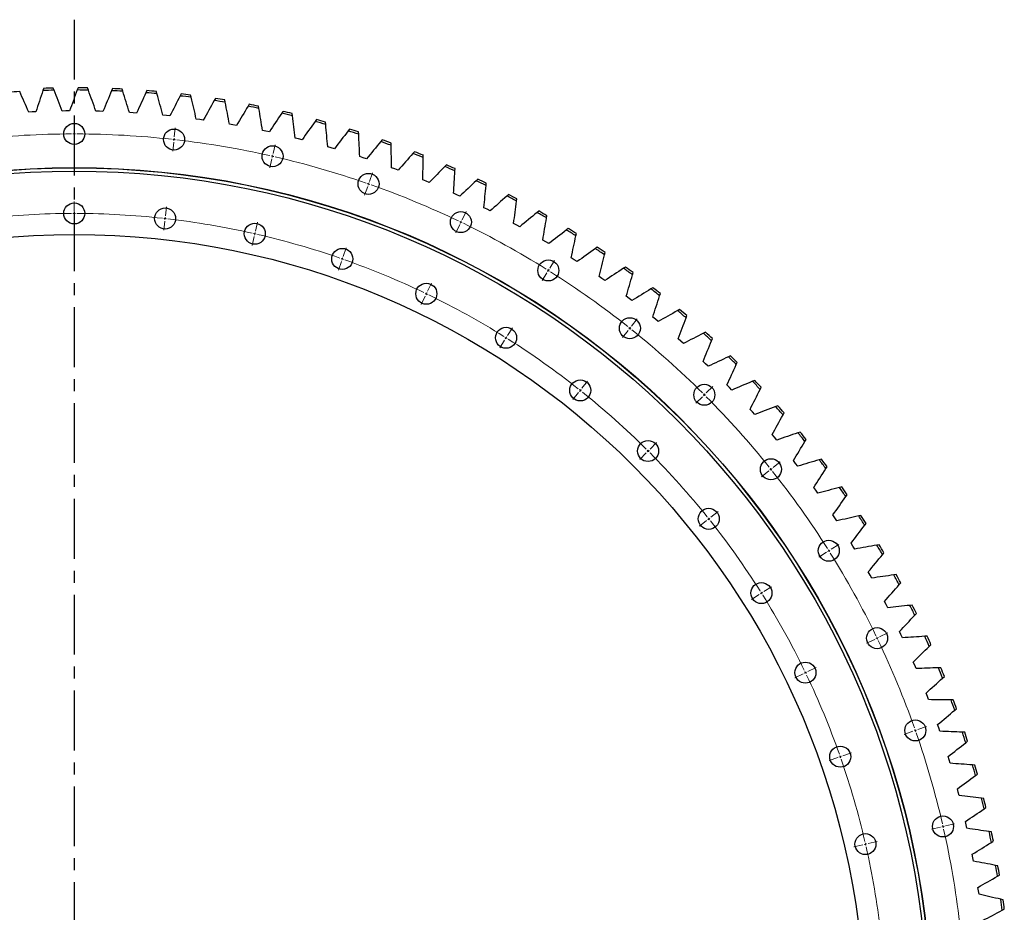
# Model space of a CAD drawing. Header units: millimetres. Extents: x -971 to 15698, y 49176 to 61759.
# Tile 5 of 18: x 2920 to 4746, y 52537 to 54193. Entities that reach past the tile are written whole.
import ezdxf

# ---------------------------------------------------------------- set-up
doc = ezdxf.new("R2010")
doc.units = ezdxf.units.MM
doc.header["$LTSCALE"] = 50
doc.linetypes.add('CENTER', pattern=[10.16, 6.35, -1.27, 1.27, -1.27])

msp = doc.modelspace()

# ---------------------------------------------------------------- linework, layer by layer
at = {"linetype": 'CENTER', "ltscale": 0.35}
msp.add_line((3021.2, 54193.4), (3021.2, 50464.6), dxfattribs=at)
at = {"color": 7, "linetype": 'Continuous', "lineweight": 25}
for p, q in [((2964.5, 54066.1), (2963.1, 54062)), ((2983.6, 54062.6), (2982, 54066.6)), ((3028.3, 54067), (3026.8, 54063)), ((3047.3, 54062.8), (3045.9, 54066.8)), ((3092.2, 54065.6), (3090.5, 54061.6)), ((3111, 54060.7), (3109.7, 54064.8)), ((3155.9, 54061.8), (3154.1, 54057.9)), ((3174.6, 54056.2), (3173.4, 54060.3)), ((3219.5, 54055.7), (3217.5, 54051.9)), ((3237.9, 54049.4), (3236.9, 54053.6)), ((3282.8, 54047.2), (3280.7, 54043.5)), ((3301, 54040.3), (3300.1, 54044.5)), ((3345.7, 54036.4), (3343.5, 54032.8)), ((3363.6, 54028.9), (3363, 54033.1)), ((2943.3, 54022.4), (2936.8, 54022.1)), ((2949.9, 54022.7), (2943.3, 54022.4)), ((3005.6, 54024.1), (2999, 54024)), ((3012.1, 54024.2), (3005.6, 54024.1)), ((3067.9, 54023.6), (3061.3, 54023.7)), ((3074.4, 54023.3), (3067.9, 54023.6)), ((3130.1, 54020.7), (3123.6, 54021.1)), ((3136.6, 54020.2), (3130.1, 54020.7)), ((3192.2, 54015.6), (3185.6, 54016.2)), ((3198.7, 54014.9), (3192.2, 54015.6)), ((3408.2, 54023.4), (3405.9, 54019.8)), ((3425.9, 54015.1), (3425.3, 54019.4)), ((3254, 54008.1), (3247.5, 54009)), ((3260.5, 54007.2), (3254, 54008.1)), ((3315.5, 53998.5), (3309.1, 53999.5)), ((3321.9, 53997.3), (3315.5, 53998.5)), ((3470.2, 54008), (3467.7, 54004.5)), ((3487.5, 53999.1), (3487.1, 54003.4)), ((3376.6, 53986.5), (3370.2, 53987.8)), ((3383, 53985.1), (3376.6, 53986.5)), ((3531.6, 53990.4), (3529, 53987)), ((3548.6, 53980.9), (3548.3, 53985.1)), ((3437.3, 53972.3), (3431, 53973.9)), ((3443.6, 53970.7), (3437.3, 53972.3)), ((3497.4, 53955.9), (3491.1, 53957.7)), ((3592.3, 53970.5), (3589.5, 53967.2)), ((3608.9, 53960.4), (3608.8, 53964.6)), ((3503.6, 53954.1), (3497.4, 53955.9)), ((3556.8, 53937.3), (3550.6, 53939.4)), ((3652.2, 53948.4), (3649.3, 53945.2)), ((3668.4, 53937.7), (3668.5, 53942)), ((3563, 53935.2), (3556.8, 53937.3)), ((3711.3, 53924.1), (3708.3, 53921.1)), ((3615.6, 53916.6), (3609.4, 53918.8)), ((3621.7, 53914.2), (3615.6, 53916.6)), ((3727.1, 53912.8), (3727.3, 53917.1)), ((3673.5, 53893.7), (3667.4, 53896.1)), ((3679.5, 53891.1), (3673.5, 53893.7)), ((3769.4, 53897.7), (3766.3, 53894.7)), ((3784.8, 53885.8), (3785.2, 53890.1)), ((3730.5, 53868.7), (3724.6, 53871.4)), ((3736.4, 53865.9), (3730.5, 53868.7)), ((3826.5, 53869.2), (3823.3, 53866.3)), ((3841.5, 53856.7), (3842, 53860.9)), ((3786.6, 53841.6), (3780.7, 53844.5)), ((3792.4, 53838.6), (3786.6, 53841.6)), ((3882.5, 53838.5), (3879.3, 53835.8)), ((3897, 53825.5), (3897.7, 53829.8)), ((3841.6, 53812.4), (3835.9, 53815.5)), ((3847.3, 53809.2), (3841.6, 53812.4)), ((3937.4, 53805.9), (3934, 53803.3)), ((3951.4, 53792.4), (3952.3, 53796.5)), ((3895.6, 53781.3), (3890, 53784.6)), ((3901.2, 53777.9), (3895.6, 53781.3)), ((3991, 53771.2), (3987.6, 53768.7)), ((4004.5, 53757.2), (4005.6, 53761.3)), ((3948.3, 53748.2), (3942.8, 53751.7)), ((3953.8, 53744.6), (3948.3, 53748.2)), ((4043.4, 53734.6), (4039.8, 53732.3)), ((4056.3, 53720.1), (4057.5, 53724.2)), ((3999.8, 53713.2), (3994.5, 53716.9)), ((4005.2, 53709.3), (3999.8, 53713.2)), ((4094.3, 53696.1), (4090.7, 53693.9)), ((4106.7, 53681.1), (4108.1, 53685.2)), ((4050, 53676.3), (4044.8, 53680.2)), ((4055.2, 53672.3), (4050, 53676.3)), ((4143.8, 53655.8), (4140.1, 53653.7)), ((4098.8, 53637.6), (4093.8, 53641.7)), ((4103.8, 53633.4), (4098.8, 53637.6)), ((4155.7, 53640.4), (4157.2, 53644.4)), ((4191.8, 53613.6), (4188, 53611.7)), ((4146.2, 53597.1), (4141.3, 53601.4)), ((4151, 53592.7), (4146.2, 53597.1)), ((4203.1, 53597.8), (4204.7, 53601.7)), ((4192, 53554.9), (4187.2, 53559.4)), ((4196.7, 53550.4), (4192, 53554.9)), ((4238.2, 53569.8), (4234.3, 53568)), ((4248.9, 53553.5), (4250.7, 53557.4)), ((4283, 53524.2), (4279, 53522.6)), ((4236.2, 53511.1), (4231.6, 53515.7)), ((4240.8, 53506.4), (4236.2, 53511.1)), ((4293.1, 53507.6), (4295, 53511.4)), ((4278.8, 53465.6), (4274.4, 53470.5)), ((4283.2, 53460.8), (4278.8, 53465.6)), ((4326, 53477.1), (4322, 53475.5)), ((4335.5, 53460.1), (4337.5, 53463.8)), ((4367.3, 53428.3), (4363.3, 53427)), ((4319.7, 53418.7), (4315.5, 53423.6)), ((4323.9, 53413.6), (4319.7, 53418.7)), ((4376.2, 53411), (4378.3, 53414.7)), ((4358.9, 53370.2), (4354.8, 53375.4)), ((4406.8, 53378.2), (4402.7, 53376.9)), ((4362.9, 53365), (4358.9, 53370.2)), ((4415, 53360.5), (4417.3, 53364.1)), ((4396.2, 53320.4), (4392.4, 53325.7)), ((4400, 53315.1), (4396.2, 53320.4)), ((4444.4, 53326.5), (4440.2, 53325.5)), ((4451.9, 53308.6), (4454.4, 53312.1)), ((4431.7, 53269.2), (4428.1, 53274.6)), ((4435.3, 53263.7), (4431.7, 53269.2)), ((4480.1, 53273.6), (4475.9, 53272.7)), ((4487, 53255.4), (4489.5, 53258.8)), ((4465.3, 53216.7), (4461.9, 53222.3)), ((4468.7, 53211.1), (4465.3, 53216.7)), ((4513.8, 53219.4), (4509.6, 53218.6)), ((4520, 53200.9), (4522.7, 53204.2)), ((4497, 53163.1), (4493.7, 53168.8)), ((4500.1, 53157.4), (4497, 53163.1)), ((4545.5, 53163.9), (4541.3, 53163.3)), ((4551, 53145.3), (4553.8, 53148.5)), ((4526.6, 53108.3), (4523.6, 53114.1)), ((4529.6, 53102.5), (4526.6, 53108.3)), ((4575.1, 53107.4), (4570.9, 53106.9)), ((4580, 53088.5), (4582.9, 53091.6)), ((4554.2, 53052.5), (4551.4, 53058.4)), ((4557, 53046.6), (4554.2, 53052.5)), ((4602.7, 53049.7), (4598.4, 53049.5)), ((4606.8, 53030.7), (4609.9, 53033.7)), ((4579.8, 52995.7), (4577.1, 53001.7)), ((4582.3, 52989.7), (4579.8, 52995.7)), ((4628.1, 52991.2), (4623.8, 52991)), ((4631.5, 52972), (4634.7, 52974.9)), ((4603.2, 52938), (4600.8, 52944.1)), ((4605.5, 52931.9), (4603.2, 52938)), ((4651.3, 52931.7), (4647, 52931.7)), ((4654.1, 52912.4), (4657.3, 52915.2)), ((4624.5, 52879.4), (4622.3, 52885.6)), ((4626.6, 52873.2), (4624.5, 52879.4)), ((4672.4, 52871.4), (4668.1, 52871.6)), ((4674.4, 52852), (4677.7, 52854.7)), ((4643.6, 52820.2), (4641.7, 52826.4)), ((4645.5, 52813.9), (4643.6, 52820.2)), ((4691.2, 52810.4), (4686.9, 52810.7)), ((4692.5, 52791), (4695.9, 52793.5)), ((4660.6, 52760.2), (4658.9, 52766.5)), ((4662.2, 52753.9), (4660.6, 52760.2)), ((4707.7, 52748.7), (4703.5, 52749.2)), ((4708.3, 52729.3), (4711.9, 52731.6)), ((4675.3, 52699.7), (4673.8, 52706.1)), ((4676.7, 52693.3), (4675.3, 52699.7)), ((4722, 52686.5), (4717.8, 52687.1)), ((4721.9, 52667), (4725.5, 52669.3)), ((4687.8, 52638.7), (4686.6, 52645.1)), ((4689, 52632.3), (4687.8, 52638.7)), ((4734, 52623.7), (4729.8, 52624.5)), ((4733.2, 52604.3), (4736.9, 52606.4)), ((4698.1, 52577.3), (4697.1, 52583.7)), ((4699, 52570.8), (4698.1, 52577.3)), ((4743.7, 52560.6), (4739.5, 52561.6)), ((4742.1, 52541.2), (4745.9, 52543.2))]:
    msp.add_line(p, q, dxfattribs=at)
at = {"color": 0, "linetype": 'Continuous', "lineweight": 18}
for p, q in [((3021.2, 53986.5), (3021.2, 54003.5)), ((3206.7, 53976.1), (3208.6, 53993)), ((3021.2, 53981.5), (3021.2, 53984)), ((3021.2, 53981.5), (3021.2, 53979)), ((3021.2, 53976.5), (3021.2, 53959.5)), ((3205.6, 53966.2), (3203.7, 53949.3)), ((3206.2, 53971.1), (3205.9, 53968.6)), ((3206.2, 53971.1), (3206.5, 53973.6)), ((3390, 53945), (3393.8, 53961.5)), ((3388.9, 53940.1), (3388.3, 53937.6)), ((3388.9, 53940.1), (3389.4, 53942.5)), ((3387.8, 53935.2), (3384, 53918.6)), ((3568.6, 53893.5), (3574.2, 53909.5)), ((3565.3, 53884.1), (3559.7, 53868)), ((3566.9, 53888.8), (3566.1, 53886.4)), ((3566.9, 53888.8), (3567.8, 53891.1)), ((3021.2, 53839), (3021.2, 53856)), ((3021.2, 53834), (3021.2, 53836.5)), ((3021.2, 53834), (3021.2, 53831.5)), ((3021.2, 53829), (3021.2, 53812)), ((3190.2, 53829.5), (3192.1, 53846.4)), ((3740.3, 53822.4), (3747.7, 53837.7)), ((3189.1, 53819.6), (3187.2, 53802.7)), ((3189.7, 53824.6), (3189.4, 53822.1)), ((3189.7, 53824.6), (3189.9, 53827)), ((3357.2, 53801.2), (3360.9, 53817.7)), ((3736, 53813.4), (3728.6, 53798)), ((3738.1, 53817.9), (3737.1, 53815.6)), ((3738.1, 53817.9), (3739.2, 53820.1)), ((3356, 53796.3), (3355.5, 53793.8)), ((3356, 53796.3), (3356.6, 53798.7)), ((3354.9, 53791.4), (3351.2, 53774.8)), ((3519.9, 53754.3), (3525.5, 53770.3)), ((3516.6, 53744.8), (3511, 53728.8)), ((3518.2, 53749.6), (3517.4, 53747.2)), ((3518.2, 53749.6), (3519, 53751.9)), ((3903, 53732.5), (3912, 53746.9)), ((3897.7, 53724), (3888.6, 53709.6)), ((3900.3, 53728.2), (3899, 53726.1)), ((3900.3, 53728.2), (3901.7, 53730.3)), ((3676.3, 53689.5), (3683.7, 53704.8)), ((3674.1, 53685), (3673.1, 53682.7)), ((3674.1, 53685), (3675.2, 53687.2)), ((3672, 53680.5), (3664.6, 53665.2)), ((4054.6, 53624.9), (4065.2, 53638.2)), ((3824.5, 53607.6), (3833.6, 53622)), ((4048.4, 53617.1), (4037.8, 53603.8)), ((4051.5, 53621), (4049.9, 53619)), ((4051.5, 53621), (4053, 53622.9)), ((3819.2, 53599.1), (3810.2, 53584.7)), ((3821.9, 53603.3), (3820.5, 53601.2)), ((3821.9, 53603.3), (3823.2, 53605.5)), ((3962.6, 53509.6), (3973.2, 53522.9)), ((3956.4, 53501.8), (3945.8, 53488.5)), ((3959.5, 53505.7), (3957.9, 53503.7)), ((3959.5, 53505.7), (3961.1, 53507.6)), ((4193.2, 53501), (4205.2, 53513.1)), ((4186.1, 53494), (4174.1, 53482)), ((4189.6, 53497.5), (4187.9, 53495.7)), ((4189.6, 53497.5), (4191.4, 53499.3)), ((4088.9, 53396.7), (4100.9, 53408.8)), ((4085.3, 53393.2), (4083.6, 53391.4)), ((4085.3, 53393.2), (4087.1, 53395)), ((4081.8, 53389.7), (4069.8, 53377.7)), ((4317, 53362.4), (4330.3, 53373)), ((4309.2, 53356.2), (4295.9, 53345.6)), ((4313.1, 53359.3), (4311.2, 53357.8)), ((4313.1, 53359.3), (4315.1, 53360.9)), ((4201.7, 53270.5), (4215, 53281.1)), ((4193.9, 53264.3), (4180.6, 53253.7)), ((4197.8, 53267.4), (4195.9, 53265.8)), ((4197.8, 53267.4), (4199.8, 53268.9)), ((4420.4, 53208.2), (4418.2, 53206.9)), ((4420.4, 53208.2), (4422.5, 53209.5)), ((4424.6, 53210.9), (4439, 53219.9)), ((4416.1, 53205.5), (4401.7, 53196.5)), ((4299.7, 53132.4), (4314.1, 53141.4)), ((4291.2, 53127.1), (4276.8, 53118)), ((4295.5, 53129.7), (4293.4, 53128.4)), ((4295.5, 53129.7), (4297.6, 53131.1)), ((4505.5, 53043.8), (4490.2, 53036.5)), ((4510, 53046), (4507.8, 53044.9)), ((4510, 53046), (4512.3, 53047.1)), ((4514.5, 53048.2), (4529.8, 53055.6)), ((4381.6, 52984.2), (4396.9, 52991.6)), ((4372.6, 52979.8), (4357.3, 52972.5)), ((4377.1, 52982), (4374.9, 52980.9)), ((4377.1, 52982), (4379.4, 52983.1)), ((4585.6, 52876.5), (4601.7, 52882.1)), ((4576.2, 52873.2), (4560.2, 52867.5)), ((4580.9, 52874.8), (4578.6, 52874)), ((4580.9, 52874.8), (4583.3, 52875.6)), ((4437, 52824.4), (4420.9, 52818.8)), ((4441.7, 52826.1), (4439.3, 52825.3)), ((4441.7, 52826.1), (4444.1, 52826.9)), ((4446.4, 52827.7), (4462.5, 52833.4)), ((4632.2, 52696.7), (4629.8, 52696.2)), ((4632.2, 52696.7), (4634.7, 52697.3)), ((4637.1, 52697.8), (4653.7, 52701.6)), ((4627.3, 52695.6), (4610.8, 52691.8)), ((4483.5, 52662.8), (4467, 52659)), ((4488.4, 52663.9), (4486, 52663.4)), ((4488.4, 52663.9), (4490.9, 52664.5)), ((4493.3, 52665), (4509.9, 52668.8))]:
    msp.add_line(p, q, dxfattribs=at)
at = {"color": 7, "linetype": 'Continuous', "lineweight": 25}
for centre, radius in [((3021.2, 53981.5), 19.5), ((3206.2, 53971.1), 19.5), ((3388.9, 53940.1), 19.5), ((3021.2, 52329), 1590), ((3021.2, 52329), 1589.5), ((3021.2, 52329), 1583.5), ((3566.9, 53888.8), 19.5), ((3021.2, 53834), 19.5), ((3189.7, 53824.6), 19.5), ((3738.1, 53817.9), 19.5), ((3356, 53796.3), 19.5), ((3021.2, 52329), 1466), ((3518.2, 53749.6), 19.5), ((3900.3, 53728.2), 19.5), ((3674.1, 53685), 19.5), ((4051.5, 53621), 19.5), ((3821.9, 53603.3), 19.5), ((3959.5, 53505.7), 19.5), ((4189.6, 53497.5), 19.5), ((4085.3, 53393.2), 19.5), ((4313.1, 53359.3), 19.5), ((4197.8, 53267.4), 19.5), ((4420.4, 53208.2), 19.5), ((4295.5, 53129.7), 19.5), ((4510, 53046), 19.5), ((4377.1, 52982), 19.5), ((4580.9, 52874.8), 19.5), ((4441.7, 52826.1), 19.5), ((4632.2, 52696.7), 19.5), ((4488.4, 52663.9), 19.5)]:
    msp.add_circle(centre, radius, dxfattribs=at)
for radius, start, end in [(1738, 91.2896, 91.8683), (1738, 89.1844, 89.763), (1734, 93.3453, 94.0232), (1734, 91.24, 91.9179), (1734, 89.1347, 89.8126), (1734, 87.0295, 87.7074), (1738, 87.0791, 87.6577), (1734, 84.9242, 85.6021), (1738, 84.9738, 85.5525), (1734, 82.8189, 83.4969), (1738, 82.8686, 83.4472), (1734, 80.7137, 81.3916), (1738, 80.7633, 81.3419), (1734, 78.6084, 79.2863), (1738, 78.6581, 79.2367), (1734, 76.5031, 77.1811), (1738, 76.5528, 77.1314), (1734, 74.3979, 75.0758), (1738, 74.4475, 75.0262), (1734, 72.2926, 72.9705), (1738, 72.3423, 72.9209), (1734, 70.1874, 70.8653), (1738, 70.237, 70.8156), (1734, 68.0821, 68.76), (1738, 68.1317, 68.7104), (1734, 65.9768, 66.6547), (1738, 66.0265, 66.6051), (1734, 63.8716, 64.5495), (1738, 63.9212, 64.4998), (1734, 61.7663, 62.4442), (1738, 61.8159, 62.3946), (1734, 59.661, 60.339), (1738, 59.7107, 60.2893), (1734, 57.5558, 58.2337), (1738, 57.6054, 58.1841), (1734, 55.4505, 56.1284), (1738, 55.5002, 56.0788), (1734, 53.3453, 54.0232), (1738, 53.3949, 53.9735), (1734, 51.24, 51.9179), (1738, 51.2896, 51.8683), (1734, 49.1347, 49.8126), (1738, 49.1844, 49.763), (1734, 47.0295, 47.7074), (1738, 47.0791, 47.6577), (1734, 44.9242, 45.6021), (1738, 44.9738, 45.5525), (1734, 42.8189, 43.4969), (1738, 42.8686, 43.4472), (1734, 40.7137, 41.3916), (1738, 40.7633, 41.3419), (1734, 38.6084, 39.2863), (1738, 38.6581, 39.2367), (1734, 36.5031, 37.1811), (1738, 36.5528, 37.1314), (1734, 34.3979, 35.0758), (1738, 34.4475, 35.0262), (1734, 32.2926, 32.9705), (1738, 32.3423, 32.9209), (1734, 30.1874, 30.8653), (1738, 30.237, 30.8156), (1734, 28.0821, 28.76), (1738, 28.1317, 28.7104), (1734, 25.9768, 26.6547), (1738, 26.0265, 26.6051), (1734, 23.8716, 24.5495), (1738, 23.9212, 24.4998), (1734, 21.7663, 22.4442), (1738, 21.8159, 22.3946), (1734, 19.661, 20.339), (1738, 19.7107, 20.2893), (1734, 17.5558, 18.2337), (1738, 17.6054, 18.1841), (1734, 15.4505, 16.1284), (1738, 15.5002, 16.0788), (1734, 13.3453, 14.0232), (1738, 13.3949, 13.9735), (1734, 11.24, 11.9179), (1738, 11.2896, 11.8683), (1734, 9.1347, 9.8126), (1738, 9.1844, 9.763), (1734, 7.0295, 7.7074), (1738, 7.0791, 7.6577)]:
    msp.add_arc((3021.2, 52329), radius, start, end, dxfattribs=at)
at = {"color": 0, "linetype": 'Continuous', "lineweight": 18}
for radius, start, end in [(1652.5, 90.1734, 96.2552), (1652.5, 90, 90.0867), (1652.5, 89.9133, 90), (1652.5, 83.7448, 89.8266), (1652.5, 83.5714, 83.6581), (1652.5, 83.4847, 83.5714), (1652.5, 77.3162, 83.3981), (1652.5, 77.1429, 77.2295), (1652.5, 77.0562, 77.1429), (1652.5, 70.8876, 76.9695), (1652.5, 70.7143, 70.801), (1652.5, 70.6276, 70.7143), (1652.5, 64.4591, 70.5409), (1505, 90.1904, 96.2382), (1505, 90, 90.0952), (1505, 89.9048, 90), (1505, 83.7618, 89.8096), (1505, 83.5714, 83.6666), (1505, 83.4763, 83.5714), (1505, 77.3332, 83.3811), (1652.5, 64.2857, 64.3724), (1652.5, 64.199, 64.2857), (1652.5, 58.0305, 64.1124), (1505, 77.1429, 77.238), (1505, 77.0477, 77.1429), (1505, 70.9046, 76.9525), (1505, 70.7143, 70.8095), (1505, 70.6191, 70.7143), (1505, 64.4761, 70.5239), (1652.5, 57.8571, 57.9438), (1652.5, 57.7705, 57.8571), (1652.5, 51.6019, 57.6838), (1505, 64.2857, 64.3809), (1505, 64.1905, 64.2857), (1505, 58.0475, 64.0954), (1652.5, 51.4286, 51.5153), (1652.5, 51.3419, 51.4286), (1652.5, 45.1734, 51.2552), (1505, 57.8571, 57.9523), (1505, 57.762, 57.8571), (1505, 51.6189, 57.6668), (1505, 51.4286, 51.5237), (1505, 51.3334, 51.4286), (1505, 45.1904, 51.2382), (1652.5, 45, 45.0867), (1652.5, 44.9133, 45), (1652.5, 38.7448, 44.8266), (1505, 45, 45.0952), (1505, 44.9048, 45), (1505, 38.7618, 44.8096), (1652.5, 38.5714, 38.6581), (1652.5, 38.4847, 38.5714), (1652.5, 32.3162, 38.3981), (1505, 38.5714, 38.6666), (1505, 38.4763, 38.5714), (1505, 32.3332, 38.3811), (1652.5, 32.1429, 32.2295), (1652.5, 32.0562, 32.1429), (1652.5, 25.8876, 31.9695), (1505, 32.1429, 32.238), (1505, 32.0477, 32.1429), (1505, 25.9046, 31.9525), (1652.5, 25.7143, 25.801), (1652.5, 25.6276, 25.7143), (1652.5, 19.4591, 25.5409), (1505, 25.7143, 25.8095), (1505, 25.6191, 25.7143), (1505, 19.4761, 25.5239), (1652.5, 19.2857, 19.3724), (1652.5, 19.199, 19.2857), (1652.5, 13.0305, 19.1124), (1505, 19.2857, 19.3809), (1505, 19.1905, 19.2857), (1505, 13.0475, 19.0954), (1652.5, 12.8571, 12.9438), (1652.5, 12.7705, 12.8571), (1652.5, 6.6019, 12.6838), (1505, 12.8571, 12.9523), (1505, 12.762, 12.8571), (1505, 6.6189, 12.6668)]:
    msp.add_arc((3021.2, 52329), radius, start, end, dxfattribs=at)
at = {"color": 7, "linetype": 'Continuous', "lineweight": 25}
for points in [[(2936.8, 54022.1), (2931.2, 54034.7), (2925.6, 54047.4), (2920, 54060.1)], [(2963.1, 54062), (2958.7, 54048.9), (2954.3, 54035.8), (2949.9, 54022.7)], [(2999, 54024), (2993.9, 54036.9), (2988.8, 54049.8), (2983.6, 54062.6)], [(3026.8, 54063), (3021.9, 54050.1), (3017, 54037.1), (3012.1, 54024.2)], [(3061.3, 54023.7), (3056.7, 54036.7), (3052, 54049.8), (3047.3, 54062.8)], [(3090.5, 54061.6), (3085.1, 54048.9), (3079.8, 54036.1), (3074.4, 54023.3)], [(3123.6, 54021.1), (3119.4, 54034.3), (3115.2, 54047.5), (3111, 54060.7)], [(3154.1, 54057.9), (3148.3, 54045.4), (3142.4, 54032.8), (3136.6, 54020.2)], [(3185.6, 54016.2), (3182, 54029.5), (3178.3, 54042.9), (3174.6, 54056.2)], [(3217.5, 54051.9), (3211.2, 54039.5), (3204.9, 54027.2), (3198.7, 54014.9)], [(3247.5, 54009), (3244.3, 54022.5), (3241.1, 54035.9), (3237.9, 54049.4)], [(3280.7, 54043.5), (3273.9, 54031.4), (3267.2, 54019.3), (3260.5, 54007.2)], [(3309.1, 53999.5), (3306.4, 54013.1), (3303.7, 54026.7), (3301, 54040.3)], [(3343.5, 54032.8), (3336.3, 54021), (3329.1, 54009.1), (3321.9, 53997.3)], [(3370.2, 53987.8), (3368.1, 54001.5), (3365.9, 54015.2), (3363.6, 54028.9)], [(3405.9, 54019.8), (3398.2, 54008.2), (3390.6, 53996.7), (3383, 53985.1)], [(3431, 53973.9), (3429.3, 53987.6), (3427.6, 54001.4), (3425.9, 54015.1)], [(3467.7, 54004.5), (3459.7, 53993.3), (3451.6, 53982), (3443.6, 53970.7)], [(3491.1, 53957.7), (3489.9, 53971.5), (3488.7, 53985.3), (3487.5, 53999.1)], [(3529, 53987), (3520.5, 53976), (3512.1, 53965), (3503.6, 53954.1)], [(3550.6, 53939.4), (3549.9, 53953.2), (3549.3, 53967), (3548.6, 53980.9)], [(3589.5, 53967.2), (3580.7, 53956.6), (3571.8, 53945.9), (3563, 53935.2)], [(3609.4, 53918.8), (3609.3, 53932.7), (3609.1, 53946.5), (3608.9, 53960.4)], [(3649.3, 53945.2), (3640.1, 53934.9), (3630.9, 53924.6), (3621.7, 53914.2)], [(3667.4, 53896.1), (3667.8, 53910), (3668.1, 53923.8), (3668.4, 53937.7)], [(3708.3, 53921.1), (3698.7, 53911.1), (3689.1, 53901.1), (3679.5, 53891.1)], [(3724.6, 53871.4), (3725.4, 53885.2), (3726.3, 53899), (3727.1, 53912.8)], [(3766.3, 53894.7), (3756.3, 53885.1), (3746.4, 53875.5), (3736.4, 53865.9)], [(3780.7, 53844.5), (3782.1, 53858.3), (3783.5, 53872), (3784.8, 53885.8)], [(3823.3, 53866.3), (3813, 53857.1), (3802.7, 53847.8), (3792.4, 53838.6)], [(3835.9, 53815.5), (3837.8, 53829.3), (3839.6, 53843), (3841.5, 53856.7)], [(3879.3, 53835.8), (3868.6, 53827), (3858, 53818.1), (3847.3, 53809.2)], [(3890, 53784.6), (3892.3, 53798.3), (3894.7, 53811.9), (3897, 53825.5)], [(3934, 53803.3), (3923.1, 53794.8), (3912.1, 53786.3), (3901.2, 53777.9)], [(3942.8, 53751.7), (3945.7, 53765.3), (3948.6, 53778.8), (3951.4, 53792.4)], [(3987.6, 53768.7), (3976.3, 53760.7), (3965, 53752.6), (3953.8, 53744.6)], [(3994.5, 53716.9), (3997.9, 53730.3), (4001.2, 53743.8), (4004.5, 53757.2)], [(4039.8, 53732.3), (4028.2, 53724.6), (4016.7, 53717), (4005.2, 53709.3)], [(4044.8, 53680.2), (4048.7, 53693.5), (4052.5, 53706.8), (4056.3, 53720.1)], [(4090.7, 53693.9), (4078.8, 53686.7), (4067, 53679.5), (4055.2, 53672.3)], [(4093.8, 53641.7), (4098.1, 53654.8), (4102.4, 53668), (4106.7, 53681.1)], [(4140.1, 53653.7), (4128, 53646.9), (4115.9, 53640.2), (4103.8, 53633.4)], [(4141.3, 53601.4), (4146.1, 53614.4), (4150.9, 53627.4), (4155.7, 53640.4)], [(4188, 53611.7), (4175.7, 53605.4), (4163.3, 53599.1), (4151, 53592.7)], [(4187.2, 53559.4), (4192.5, 53572.2), (4197.8, 53585), (4203.1, 53597.8)], [(4234.3, 53568), (4221.8, 53562.1), (4209.2, 53556.2), (4196.7, 53550.4)], [(4231.6, 53515.7), (4237.4, 53528.3), (4243.2, 53540.9), (4248.9, 53553.5)], [(4279, 53522.6), (4266.3, 53517.2), (4253.5, 53511.8), (4240.8, 53506.4)], [(4274.4, 53470.5), (4280.7, 53482.8), (4286.9, 53495.2), (4293.1, 53507.6)], [(4322, 53475.5), (4309.1, 53470.6), (4296.1, 53465.7), (4283.2, 53460.8)], [(4315.5, 53423.6), (4322.2, 53435.8), (4328.8, 53447.9), (4335.5, 53460.1)], [(4363.3, 53427), (4350.1, 53422.5), (4337, 53418.1), (4323.9, 53413.6)], [(4354.8, 53375.4), (4362, 53387.2), (4369.1, 53399.1), (4376.2, 53411)], [(4402.7, 53376.9), (4389.4, 53373), (4376.1, 53369), (4362.9, 53365)], [(4392.4, 53325.7), (4399.9, 53337.3), (4407.5, 53348.9), (4415, 53360.5)], [(4440.2, 53325.5), (4426.8, 53322), (4413.4, 53318.5), (4400, 53315.1)], [(4428.1, 53274.6), (4436, 53285.9), (4444, 53297.3), (4451.9, 53308.6)], [(4475.9, 53272.7), (4462.4, 53269.7), (4448.8, 53266.7), (4435.3, 53263.7)], [(4461.9, 53222.3), (4470.2, 53233.3), (4478.6, 53244.3), (4487, 53255.4)], [(4509.6, 53218.6), (4495.9, 53216.1), (4482.3, 53213.7), (4468.7, 53211.1)], [(4493.7, 53168.8), (4502.5, 53179.5), (4511.2, 53190.2), (4520, 53200.9)], [(4541.3, 53163.3), (4527.5, 53161.4), (4513.8, 53159.4), (4500.1, 53157.4)], [(4523.6, 53114.1), (4532.7, 53124.5), (4541.9, 53134.9), (4551, 53145.3)], [(4570.9, 53106.9), (4557.1, 53105.5), (4543.3, 53104), (4529.6, 53102.5)], [(4551.4, 53058.4), (4560.9, 53068.4), (4570.5, 53078.5), (4580, 53088.5)], [(4598.4, 53049.5), (4584.6, 53048.5), (4570.8, 53047.5), (4557, 53046.6)], [(4577.1, 53001.7), (4587, 53011.3), (4596.9, 53021), (4606.8, 53030.7)], [(4623.8, 52991), (4610, 52990.6), (4596.1, 52990.1), (4582.3, 52989.7)], [(4600.8, 52944.1), (4611.1, 52953.4), (4621.3, 52962.7), (4631.5, 52972)], [(4647, 52931.7), (4633.2, 52931.8), (4619.3, 52931.8), (4605.5, 52931.9)], [(4622.3, 52885.6), (4632.9, 52894.5), (4643.5, 52903.5), (4654.1, 52912.4)], [(4668.1, 52871.6), (4654.2, 52872.2), (4640.4, 52872.7), (4626.6, 52873.2)], [(4641.7, 52826.4), (4652.6, 52834.9), (4663.5, 52843.5), (4674.4, 52852)], [(4686.9, 52810.7), (4673.1, 52811.8), (4659.3, 52812.9), (4645.5, 52813.9)], [(4658.9, 52766.5), (4670.1, 52774.7), (4681.3, 52782.8), (4692.5, 52791)], [(4703.5, 52749.2), (4689.7, 52750.8), (4676, 52752.4), (4662.2, 52753.9)], [(4673.8, 52706.1), (4685.3, 52713.8), (4696.8, 52721.5), (4708.3, 52729.3)], [(4717.8, 52687.1), (4704.1, 52689.2), (4690.4, 52691.3), (4676.7, 52693.3)], [(4686.6, 52645.1), (4698.4, 52652.4), (4710.1, 52659.7), (4721.9, 52667)], [(4729.8, 52624.5), (4716.2, 52627.1), (4702.6, 52629.7), (4689, 52632.3)], [(4697.1, 52583.7), (4709.1, 52590.6), (4721.1, 52597.4), (4733.2, 52604.3)], [(4739.5, 52561.6), (4726, 52564.7), (4712.5, 52567.7), (4699, 52570.8)], [(4705.3, 52522), (4717.6, 52528.4), (4729.9, 52534.8), (4742.1, 52541.2)]]:
    msp.add_open_spline(points, degree=3, dxfattribs=at)

doc.saveas('drawing.dxf')
